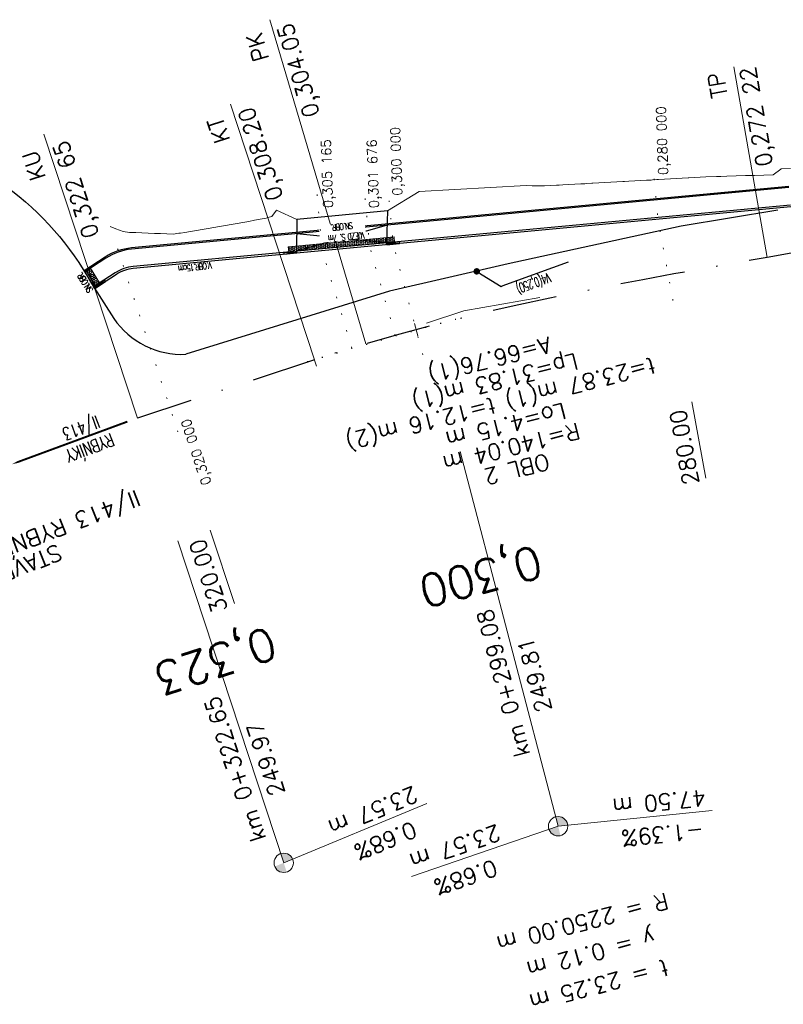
# Model space of a CAD drawing. Header units: metres. Extents: x -623740 to -623124, y -1176918 to -1176634.
# Tile 2 of 10: x -623708 to -623649, y -1176918 to -1176842. Entities that reach past the tile are written whole.
import ezdxf
from ezdxf import colors
from ezdxf.entities.mleader import LeaderData, LeaderLine
from ezdxf.enums import TextEntityAlignment as Align
from ezdxf.math import Vec2, Vec3

# ---------------------------------------------------------------- set-up
doc = ezdxf.new("R2010")
doc.units = ezdxf.units.M
doc.header["$MEASUREMENT"] = 0
for name, pattern in [('( Dot )', [0.251, 0.001, -0.25]), ('DASHDOT', [1, 0.5, -0.25, 0, -0.25]), ('Vodici_cara_souvisla_V4', [4, 1, 1, 1, 1])]:
    doc.linetypes.add(name, pattern=pattern)
doc.layers.add('00_NETISK', color=250, linetype='Continuous', plot=False)
for name, color, linetype, lineweight in [('01_Cary rezu', 10, '( Dot )', 0), ('01_Hrana náspu', 10, 'Continuous', 0), ('01_Popis oblouku', 10, 'Continuous', 0), ('01_Sklonovniky_popis', 10, 'Continuous', 0), ('01_Staniceni osy popis', 10, 'Continuous', 0), ('01_Staniceni osy značky', 10, 'Continuous', 0), ('01_Šrafy', 20, 'Continuous', 0)]:
    doc.layers.add(name, color=color, linetype=linetype, lineweight=lineweight)
for name, color, linetype in [('01_Chodniky', 10, 'Continuous'), ('01_Obruba', 10, 'Continuous'), ('01_Okraj vozovky', 10, 'Continuous'), ('01_Osa komunikace', 1, 'DASHDOT'), ('01_Popis', 10, 'Continuous'), ('1_VDZ_Popis', 171, 'Continuous'), ('1_VDZ_Vodící_čára_plná', 173, 'Vodici_cara_souvisla_V4')]:
    doc.layers.add(name, color=color, linetype=linetype)
doc.styles.add('ROMANS', font='romans.shx', dxfattribs={"height": 0.2})
doc.styles.add('Style-romans', font='romans.shx')
doc.styles.add('Style-STANDARD', font='STANDARD.shx')
pattern_1 = [(0, (0, 0), (0.140625, 0.081189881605), [0.09375, -0.1875]), (120, (0, 0), (-0.140625, 0.081189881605), [0.09375, -0.1875]), (60, (0, 0), (3e-17, 0.1623797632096), [-0.1875, 0.09375])]

# ---------------------------------------------------------------- blocks, each defined once
blk = doc.blocks.new('Prechodová obruba')
at = {"layer": '00_NETISK'}
for points in [[(0, 0), (-1, 0)], [(-0.615, 0), (-0.615, -0.15)], [(0, -0.15), (-1, -0.15)]]:
    blk.add_lwpolyline(points, dxfattribs=at)
at = {"layer": '01_Obruba', "flags": 128}
for points in [[(-1, 0), (0, -0.075), (-1, -0.15)], [(-1, 0), (-1, -0.15)], [(0, 0), (0, -0.15)]]:
    blk.add_lwpolyline(points, dxfattribs=at)
blk = doc.blocks.new('_Dot')
at = {"color": 0, "linetype": 'ByBlock', "lineweight": -2}
blk.add_line((-0.5, 0), (-1, 0), dxfattribs=at)
at = {"color": 0, "linetype": 'ByBlock', "const_width": 0.5}
blk.add_lwpolyline([(-0.25, 0, 1), (0.25, 0, 1)], format="xyb", close=True, dxfattribs=at)

msp = doc.modelspace()

# ---------------------------------------------------------------- hatches: boundary and pattern name
at = {"layer": '01_Sklonovniky_popis', "linetype": 'Continuous', "extrusion": (0, 0, -1)}
for points in [[(623665.985, -1176905.208), (623665.937, -1176905.206), (623665.889, -1176905.202), (623665.842, -1176905.194), (623665.795, -1176905.183), (623665.984, -1176904.458), (623665.238, -1176904.381), (623665.244, -1176904.339), (623665.253, -1176904.292), (623665.265, -1176904.245), (623665.28, -1176904.199), (623665.298, -1176904.155), (623665.319, -1176904.111), (623665.342, -1176904.07), (623665.369, -1176904.029), (623665.397, -1176903.991), (623665.429, -1176903.954), (623665.462, -1176903.919), (623665.497, -1176903.887), (623665.535, -1176903.857), (623665.574, -1176903.83), (623665.616, -1176903.805), (623665.658, -1176903.782), (623665.702, -1176903.763), (623665.747, -1176903.746), (623665.793, -1176903.732), (623665.84, -1176903.722), (623665.888, -1176903.714), (623665.935, -1176903.709), (623665.983, -1176903.708), (623666.032, -1176903.709), (623666.079, -1176903.714), (623666.127, -1176903.721), (623666.174, -1176903.732), (623665.984, -1176904.458), (623666.694, -1176904.701), (623666.688, -1176904.716), (623666.67, -1176904.761), (623666.65, -1176904.804), (623666.626, -1176904.846), (623666.6, -1176904.886), (623666.571, -1176904.925), (623666.54, -1176904.961), (623666.507, -1176904.996), (623666.471, -1176905.028), (623666.433, -1176905.058), (623666.394, -1176905.086), (623666.353, -1176905.111), (623666.31, -1176905.133), (623666.266, -1176905.153), (623666.221, -1176905.169), (623666.175, -1176905.183), (623666.128, -1176905.194), (623666.081, -1176905.201), (623666.033, -1176905.206)], [(623687.234, -1176908.044), (623687.186, -1176908.042), (623687.138, -1176908.038), (623687.091, -1176908.03), (623687.044, -1176908.02), (623686.998, -1176908.006), (623687.232, -1176907.294), (623686.539, -1176907.007), (623686.545, -1176906.992), (623686.566, -1176906.949), (623686.59, -1176906.907), (623686.616, -1176906.866), (623686.644, -1176906.828), (623686.675, -1176906.791), (623686.709, -1176906.756), (623686.744, -1176906.724), (623686.782, -1176906.694), (623686.821, -1176906.666), (623686.862, -1176906.641), (623686.905, -1176906.619), (623686.949, -1176906.599), (623686.994, -1176906.583), (623687.04, -1176906.569), (623687.087, -1176906.558), (623687.134, -1176906.55), (623687.182, -1176906.545), (623687.23, -1176906.544), (623687.278, -1176906.545), (623687.326, -1176906.55), (623687.373, -1176906.557), (623687.42, -1176906.568), (623687.466, -1176906.581), (623687.232, -1176907.294), (623687.925, -1176907.58), (623687.919, -1176907.595), (623687.898, -1176907.639), (623687.874, -1176907.681), (623687.848, -1176907.721), (623687.82, -1176907.76), (623687.789, -1176907.796), (623687.755, -1176907.831), (623687.72, -1176907.863), (623687.682, -1176907.894), (623687.643, -1176907.921), (623687.602, -1176907.946), (623687.559, -1176907.969), (623687.515, -1176907.988), (623687.47, -1176908.005), (623687.424, -1176908.019), (623687.377, -1176908.03), (623687.33, -1176908.037), (623687.282, -1176908.042)]]:
    msp.add_hatch(color=256, dxfattribs=at).paths.add_polyline_path(points)
at = {"layer": '01_Šrafy'}
h = msp.add_hatch(dxfattribs=at)
h.set_pattern_fill('HONEY', color=256, scale=0.75)
h.set_pattern_definition(pattern_1)
h.paths.add_polyline_path([(-623678.65, -1176859.199), (-623678.688, -1176858.8), (-623686.882, -1176859.568), (-623686.844, -1176859.966)])
h = msp.add_hatch(dxfattribs=at)
h.set_pattern_fill('HONEY', color=256, scale=0.75)
h.set_pattern_definition(pattern_1)
h.paths.add_polyline_path([(-623702.184, -1176861.207), (-623702.52, -1176861.425), (-623701.823, -1176862.582), (-623701.488, -1176862.364)])

# ---------------------------------------------------------------- linework, layer by layer
msp.add_lwpolyline([(-623702.965, -1176860.999), (-623702.965, -1176860.999)])
at = {"layer": '01_Cary rezu', "ltscale": 5, "flags": 128}
for points in [[(-623657.09, -1176863.72), (-623658.252, -1176857.438), (-623658.652, -1176853.16)], [(-623676.462, -1176867.927), (-623678.751, -1176859.359), (-623679.142, -1176855.188)], [(-623695.422, -1176873.913), (-623700.422, -1176858.714)]]:
    msp.add_lwpolyline(points, dxfattribs=at)
at = {"layer": '01_Chodniky'}
for points in [[(-623648.121, -1176854.882), (-623699.03, -1176859.652, 0.121307), (-623701.063, -1176860.359), (-623702.697, -1176861.421)], [(-623648.111, -1176854.982), (-623699.021, -1176859.751, 0.121307), (-623701.008, -1176860.443), (-623702.645, -1176861.506)], [(-623647.985, -1176856.326), (-623698.895, -1176861.095, 0.121307), (-623700.273, -1176861.575), (-623701.952, -1176862.666)], [(-623647.971, -1176856.475), (-623698.881, -1176861.245, 0.121307), (-623700.191, -1176861.701), (-623701.872, -1176862.793)]]:
    msp.add_lwpolyline(points, format="xyb", dxfattribs=at)
for points in [[(-623679.183, -1176856.788), (-623686.22, -1176857.447)], [(-623679.183, -1176856.788), (-623679.263, -1176859.256)], [(-623686.22, -1176857.447), (-623686.232, -1176859.909)], [(-623679.219, -1176857.896), (-623686.232, -1176859.909)], [(-623679.263, -1176859.256), (-623686.226, -1176858.553)], [(-623702.697, -1176861.421), (-623701.872, -1176862.793)], [(-623702.52, -1176861.425), (-623701.823, -1176862.582)]]:
    msp.add_lwpolyline(points, dxfattribs=at)
at = {"layer": '01_Hrana náspu'}
for points in [[(-623647.987, -1176853.503), (-623648.703, -1176853.515), (-623648.732, -1176853.543), (-623649.339, -1176853.979), (-623650.052, -1176854.003), (-623650.766, -1176854.028), (-623650.9, -1176854.033), (-623651.48, -1176854.052), (-623652.194, -1176854.076), (-623652.91, -1176854.1), (-623653.376, -1176854.115), (-623653.626, -1176854.123), (-623653.712, -1176854.126), (-623654.537, -1176854.156), (-623654.994, -1176854.178), (-623655.453, -1176854.2), (-623655.859, -1176854.22), (-623655.911, -1176854.222), (-623656.37, -1176854.244), (-623656.828, -1176854.272), (-623657.287, -1176854.3), (-623657.746, -1176854.328), (-623658.205, -1176854.355), (-623658.346, -1176854.363), (-623658.665, -1176854.382), (-623658.789, -1176854.389), (-623659.126, -1176854.409), (-623659.587, -1176854.436), (-623660.048, -1176854.462), (-623660.51, -1176854.488), (-623660.845, -1176854.507), (-623660.973, -1176854.514), (-623661.436, -1176854.54), (-623661.899, -1176854.566), (-623662.363, -1176854.591), (-623662.828, -1176854.616), (-623663.293, -1176854.642), (-623663.36, -1176854.645), (-623663.759, -1176854.666), (-623663.915, -1176854.675), (-623664.225, -1176854.691), (-623664.692, -1176854.715), (-623665.16, -1176854.74), (-623665.628, -1176854.764), (-623665.892, -1176854.777), (-623666.097, -1176854.787), (-623666.566, -1176854.811), (-623667.036, -1176854.834), (-623667.509, -1176854.85), (-623667.988, -1176854.837), (-623668.459, -1176854.825), (-623668.467, -1176854.825)], [(-623668.463, -1176854.825), (-623676.745, -1176855.28), (-623679.183, -1176856.788)], [(-623687.786, -1176856.715), (-623688.142, -1176857.206), (-623688.465, -1176857.305), (-623688.599, -1176857.346), (-623689.045, -1176857.434), (-623689.495, -1176857.513), (-623689.944, -1176857.592), (-623690.247, -1176857.645), (-623690.394, -1176857.67), (-623690.844, -1176857.749), (-623691.294, -1176857.827), (-623691.744, -1176857.905), (-623692.194, -1176857.983), (-623692.644, -1176858.06), (-623693.094, -1176858.138), (-623693.544, -1176858.215), (-623693.995, -1176858.292), (-623694.445, -1176858.368), (-623694.895, -1176858.445), (-623695.228, -1176858.501), (-623695.346, -1176858.521), (-623695.803, -1176858.577), (-623696.285, -1176858.559), (-623696.766, -1176858.541), (-623697.248, -1176858.522), (-623697.73, -1176858.504), (-623698.211, -1176858.485), (-623698.693, -1176858.466), (-623699.175, -1176858.446), (-623699.674, -1176858.376), (-623700.221, -1176858.16), (-623700.663, -1176857.981)]]:
    msp.add_lwpolyline(points, dxfattribs=at)
at = {"layer": '01_Hrana náspu', "elevation": 250.288}
msp.add_lwpolyline([(-623687.786, -1176856.715), (-623686.22, -1176857.447)], dxfattribs=at)
at = {"layer": '01_Osa komunikace', "ltscale": 10}
msp.add_line((-623684.84, -1176868.326), (-623698.566, -1176872.841), dxfattribs=at)
at = {"layer": '01_Osa komunikace', "ltscale": 10, "flags": 128}
msp.add_lwpolyline([(-623586.692, -1176848.693), (-623588.677, -1176849.211), (-623590.672, -1176849.694), (-623592.673, -1176850.145), (-623594.681, -1176850.57), (-623596.693, -1176850.972), (-623598.709, -1176851.356), (-623600.727, -1176851.726), (-623602.747, -1176852.088), (-623604.767, -1176852.445), (-623649.781, -1176860.381), (-623652.192, -1176860.807), (-623654.602, -1176861.236), (-623657.012, -1176861.671), (-623659.419, -1176862.116), (-623661.824, -1176862.574), (-623664.226, -1176863.048), (-623666.624, -1176863.542), (-623669.017, -1176864.058), (-623671.405, -1176864.6), (-623673.786, -1176865.171), (-623676.158, -1176865.773), (-623678.522, -1176866.411), (-623680.875, -1176867.087, 0.007415), (-623684.84, -1176868.326)], format="xyb", dxfattribs=at)
at = {"layer": '01_Popis'}
msp.add_lwpolyline([(-623699.34, -1176873.11, 0.15, 0.15, 0), (-623705.941, -1176875.545, 0.75, 0, 0), (-623708.286, -1176876.411, 0, 0, 0)], format="xyseb", dxfattribs=at)
at = {"layer": '01_Popis oblouku', "flags": 128}
msp.add_lwpolyline([(-623667.411, -1176863.49), (-623673.288, -1176864.526), (-623676.176, -1176865.476)], dxfattribs=at)
at = {"layer": '01_Sklonovniky_popis'}
for p, q in [((-623673.565, -1176875.431), (-623665.984, -1176904.458)), ((-623695.441, -1176882.34), (-623687.232, -1176907.294))]:
    msp.add_line(p, q, dxfattribs=at)
at = {"layer": '01_Sklonovniky_popis', "flags": 128}
for points in [[(-623676.143, -1176902.708), (-623687.232, -1176907.294)], [(-623654.047, -1176903.231), (-623665.984, -1176904.458), (-623677.338, -1176908.344)]]:
    msp.add_lwpolyline(points, dxfattribs=at)
at = {"layer": '01_Sklonovniky_popis', "linetype": 'Continuous'}
for centre in [(-623665.984, -1176904.458), (-623687.232, -1176907.294)]:
    msp.add_circle(centre, 0.75, dxfattribs=at)
at = {"layer": '01_Staniceni osy značky', "flags": 128}
for points in [[(-623680.875, -1176867.087), (-623688.32, -1176841.968)], [(-623649.781, -1176860.381), (-623652.385, -1176845.609)], [(-623684.84, -1176868.326), (-623691.361, -1176848.502)], [(-623698.566, -1176872.841), (-623705.805, -1176850.836)], [(-623676.85, -1176866.473), (-623677.108, -1176865.507)], [(-623684.684, -1176868.801), (-623684.996, -1176867.851)], [(-623684.684, -1176868.801), (-623684.996, -1176867.851)], [(-623654.554, -1176877.487), (-623655.636, -1176871.586)], [(-623691.048, -1176887.212), (-623692.922, -1176881.512)]]:
    msp.add_lwpolyline(points, dxfattribs=at)
at = {"layer": '01_Šrafy'}
for points in [[(-623678.65, -1176859.199), (-623678.688, -1176858.8), (-623686.882, -1176859.568), (-623686.844, -1176859.966), (-623678.65, -1176859.199)], [(-623702.184, -1176861.207), (-623702.52, -1176861.425), (-623701.823, -1176862.582), (-623701.488, -1176862.364), (-623702.184, -1176861.207)]]:
    msp.add_lwpolyline(points, close=True, dxfattribs=at)
at = {"layer": '1_VDZ_Vodící_čára_plná'}
msp.add_lwpolyline([(-623708.701, -1176854.897, -0.106869), (-623702.121, -1176862.402), (-623700.391, -1176865.109, 0.261482), (-623694.809, -1176867.894)], format="xyb", dxfattribs=at)
msp.add_lwpolyline([(-623648.968, -1176856.718), (-623656.451, -1176857.974), (-623669.838, -1176860.872), (-623679.034, -1176863.005), (-623694.809, -1176867.894)], dxfattribs=at)

# ---------------------------------------------------------------- block references
at = {"layer": '01_Obruba'}
for p, rotation in [((-623679.249, -1176859.405), 185.352561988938), ((-623686.232, -1176859.909), 5.352561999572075), ((-623701.872, -1176862.793), 213.0189113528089)]:
    msp.add_blockref('Prechodová obruba', p, dxfattribs=dict(at, rotation=rotation))

# ---------------------------------------------------------------- texts
at = {"layer": '01_Cary rezu', "ltscale": 5, "style": 'Style-romans'}
for s, rotation, p in [('0,280 000', 92, (-623658.212, -1176854.029)), ('0,300 000', 92, (-623678.798, -1176855.623)), ('0,305 165', 92, (-623684.159, -1176856.585)), ('0,301 676', 92, (-623680.61, -1176856.589)), ('0,320 000', 108.20925, (-623693.538, -1176878.12))]:
    msp.add_text(s, height=0.75, rotation=rotation, dxfattribs=at).set_placement(p, align=Align.TOP_LEFT)
at = {"layer": '01_Okraj vozovky', "color": 150, "insert": (-623707.311, -1176884.915), "char_height": 1.25, "attachment_point": 2, "rotation": 201, "line_spacing_factor": 0.84, "style": 'Style-romans'}
msp.add_mtext('STAVBA:\\PII/413 RYBNÍKY, PRŮTAH', dxfattribs=at)
at = {"layer": '01_Osa komunikace', "ltscale": 10, "style": 'Style-STANDARD'}
for rotation, p in [(15.1849, (-623675.081, -1176865.49)), (14.96176, (-623673.93, -1176865.18)), (15.6312, (-623677.378, -1176866.123)), (195.40805, (-623676.23, -1176865.804)), (16.07749, (-623679.671, -1176866.774)), (15.85434, (-623678.525, -1176866.446)), (196.52378, (-623681.959, -1176867.443)), (16.30064, (-623680.815, -1176867.107)), (197.19264, (-623685.38, -1176868.48)), (196.97007, (-623684.241, -1176868.13)), (16.74693, (-623683.1, -1176867.784))]:
    msp.add_text('+', height=0.1, rotation=rotation, dxfattribs=at).set_placement(p, align=Align.MIDDLE_CENTER)
at = {"layer": '01_Popis', "attachment_point": 1, "style": 'Style-romans'}
for s, insert, char_height, width, rotation in [('{\\W0.7;\\T0.85;V.OBR.15cm}', (-623692.778, -1176861.242), 0.5, 1.83718, 186.5323), ('{\\W0.7;\\T0.85;SN.OBR.}', (-623702.393, -1176863.189, 254.151), 0.5, 1.86728, 121.76722), ('\\pi1.5413;{\\W0.7;RYBNÍKY\\P\\pi2.0913;II/413}', (-623698.81, -1176874.369), 1, 6.8998, 200.84146)]:
    msp.add_mtext(s, dxfattribs=dict(at, insert=insert, char_height=char_height, width=width, rotation=rotation))
at = {"layer": '01_Popis oblouku', "insert": (-623669.019, -1176877.411), "char_height": 1.25, "attachment_point": 2, "rotation": 194.10412, "line_spacing_factor": 0.84, "style": 'Style-romans'}
msp.add_mtext('OBL 2\\PR=140.04 m\\PLo=4.15 m\\Pt=23.87 m(1) t=12.16 m(2)\\PLp=31.83 m(1) \\PA=66.76(1) ', dxfattribs=at)
at = {"layer": '01_Sklonovniky_popis', "char_height": 1.25, "attachment_point": 5, "line_spacing_factor": 1.2, "style": 'Style-romans'}
for s, insert, rotation in [('km 0+299.08\\P249.81\\P', (-623669.016, -1176893.055), 104.63674), ('km 0+322.65\\P249.97', (-623689.816, -1176899.647), 108.20925), ('0.68%\\P23.57 m', (-623679.839, -1176904.445), 202.46728), ('-1.39%\\P47.50 m', (-623658.026, -1176903.848), 185.86958), ('0.68%\\P23.57 m', (-623673.553, -1176907.257), 198.89477), ('t = 23.25 m\\Py = 0.12 m\\PR = 2250.00 m', (-623663.457, -1176914.342), 194.63674)]:
    msp.add_mtext(s, dxfattribs=dict(at, insert=insert, rotation=rotation))
at = {"layer": '01_Staniceni osy popis', "style": 'Style-romans'}
for s, insert, char_height, attachment_point, rotation, line_spacing_factor in [('PK \\P0,304.05', (-623688.194, -1176842.604), 1.25, 6, 106.50978, 1.2), ('TP \\P0,272 22', (-623652.385, -1176845.818), 1.25, 6, 99.99898, 1.2), ('KT \\P0,308.20', (-623691.217, -1176849.149), 1.25, 6, 108.20925, 1.2), ('KU \\P0,322 65', (-623705.573, -1176851.751), 1.25, 6, 108.20925, 1.2), ('280.00', (-623656.128, -1176872.092), 1.25, 9, 100.38798, 0.84), ('320.00', (-623693.397, -1176882.085), 1.25, 9, 108.20925, 0.84), ('0,300', (-623672.069, -1176884.761), 2.5, 5, 194.959, 0.624), ('0,323', (-623692.629, -1176891.306), 2.5, 5, 198.20925, 0.624)]:
    msp.add_mtext(s, dxfattribs=dict(at, insert=insert, char_height=char_height, attachment_point=attachment_point, rotation=rotation, line_spacing_factor=line_spacing_factor))

# ---------------------------------------------------------------- leaders
at = {"layer": '1_VDZ_Popis'}
ml = msp.add_multileader_mtext('Standard', dxfattribs=at)
ml.set_content('{\\W0.6;\\T0.9;V4(0,250)}', color=256, style='ROMANS')
ml.set_leader_properties()
ml.set_arrow_properties(name='DOT')
ml.build(insert=Vec2(0, 0))
ml.multileader.update_dxf_attribs({"text_left_attachment_type": 0, "text_right_attachment_type": 6, "dogleg_length": 0.1, "arrow_head_size": 0.5})
ctx = ml.context
ctx.base_point, ctx.char_height, ctx.arrow_head_size, ctx.landing_gap_size, ctx.plane_origin, ctx.plane_x_axis, ctx.plane_y_axis = Vec3(-623665.328, -1176861.854), 0.75, 0.5, 1, Vec3(-623673.634, -1176884.852), Vec3(-0.939693, -0.34202), Vec3(0.34202, -0.939693)
ctx.left_attachment, ctx.right_attachment, ctx.text_align_type = 0, 6, 2
notes = []
notes.append((ctx, [(0, (1, 1, 0), (-623670.398, -1176862.635), (0.939693, 0.34202), 0.1, [(1, [(-623672.285, -1176861.467)], 0, [])])]))
ctx.mtext.insert, ctx.mtext.text_direction, ctx.mtext.rotation, ctx.mtext.alignment, ctx.mtext.flow_direction = Vec3(-623669.022, -1176863.199), Vec3(-0.939693, -0.34202), 3.490659, 3, 5
for ctx, leaders in notes:
    for number, flags, end, landing, length, lines in leaders:
        leader = LeaderData()
        leader.index, (leader.has_last_leader_line, leader.has_dogleg_vector, leader.attachment_direction) = number, flags
        leader.last_leader_point, leader.dogleg_vector, leader.dogleg_length = Vec3(end), Vec3(landing), length
        for number, points, colour, breaks in lines:
            line = LeaderLine()
            line.index, line.vertices, line.color, line.breaks = number, Vec3.list(points), colors.encode_raw_color(colour), breaks
            leader.lines.append(line)
        ctx.leaders.append(leader)

# ---------------------------------------------------------------- next in the draw order: texts
at = {"layer": '01_Popis', "insert": (-623680.843, -1176858.902), "char_height": 0.5, "width": 3.56529, "attachment_point": 1, "rotation": 185.66281, "style": 'Style-romans', "bg_fill": 3, "box_fill_scale": 1, "bg_fill_color": 256, "bg_fill_transparency": 0}
msp.add_mtext('\\pi0.11514;{\\W0.7;\\T0.85;VJEZD Š. 7m \\P\\pi0.936;SN.OBR.}', dxfattribs=at)

# ---------------------------------------------------------------- next in the draw order: linework, layer by layer
at = {"layer": '01_Cary rezu', "ltscale": 5, "flags": 128}
for points in [[(-623681.945, -1176867.408), (-623684.244, -1176859.873), (-623684.66, -1176855.43)], [(-623678.596, -1176866.432), (-623680.578, -1176859.53), (-623680.955, -1176855.483)]]:
    msp.add_lwpolyline(points, dxfattribs=at)

doc.saveas('drawing.dxf')
